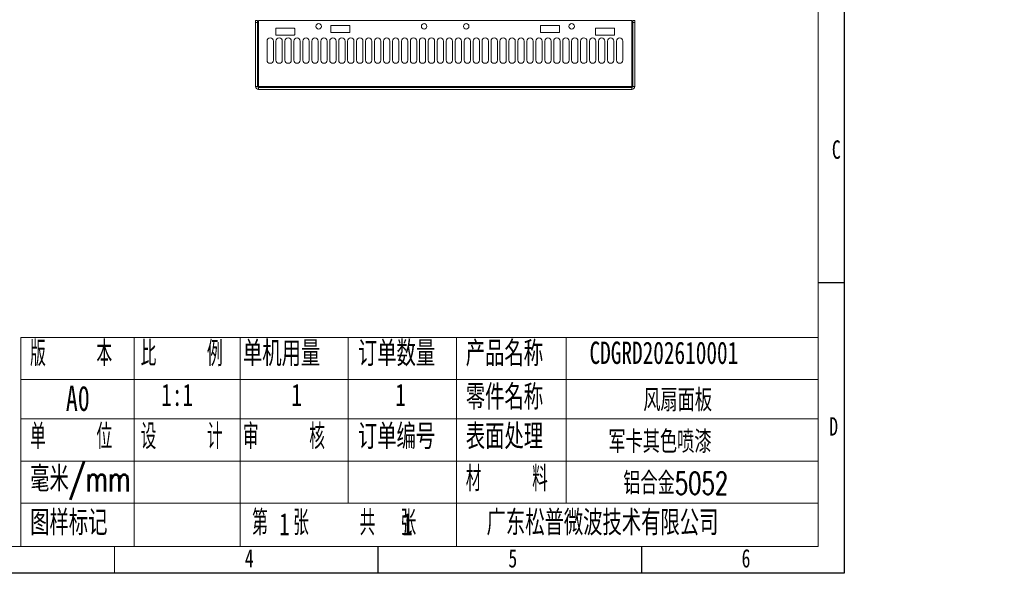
# Model space of a CAD drawing. Header units: millimetres. Extents: x 0 to 658, y -2 to 210.
# Tile 3 of 6: x 140 to 327, y -2 to 105. Entities that reach past the tile are written whole.
import ezdxf

# ---------------------------------------------------------------- set-up
doc = ezdxf.new("R2010")
doc.units = ezdxf.units.MM
doc.layers.add('图框', color=7, linetype='Continuous')
doc.styles.add('SLDTEXTSTYLE0', font='TXT', dxfattribs={"width": 0.7})
doc.styles.add('SLDTEXTSTYLE1', font='TXT', dxfattribs={"width": 0.7, "bigfont": 'bigfont'})
doc.styles.add('SLDTEXTSTYLE3', font='TXT', dxfattribs={"width": 0.566667, "bigfont": 'bigfont'})

# ---------------------------------------------------------------- blocks, each defined once
blk = doc.blocks.new('SW_NOTE_0')
at = {"layer": '图框', "color": 0, "attachment_point": 1, "style": 'SLDTEXTSTYLE1'}
for s, insert, char_height in [('\\M+1928D\\M+181461.喷\\M+18EBD\\M+18E67\\M+19770\\M+1E3DA氨酯\\M+196FB\\M+18EBD\\M+18143\\M+1955C\\M+196CA喷\\M+18EBD颜\\M+19046', (0, 5.46), 4.23333), ('\\M+188C8\\M+19046卡为\\M+18F79\\M+1968C\\M+18CFA60-80um\\M+19786纹\\M+18143\\M+192E8\\M+188CA\\M+18D45\\M+18ED5\\M+195C1', (0, -1.69), 4.23333), ('2.\\M+18A4F观\\M+198F4喷\\M+18EBD处\\M+1979D\\M+18141\\M+18A4F壳\\M+19668盐雾\\M+18141霉\\M+18BDB\\M+18141', (9.52, -8.83), 4.2333), ('\\M+192AA热\\M+18141\\M+18D52\\M+19585蚀', (0, -15.98), 4.2333), ('3.\\M+190E6\\M+1967B\\M+19046导电氧\\M+189BB\\M+18DDD\\M+198F4喷\\M+18EBD处\\M+1979D', (9.52, -23.12), 4.2333)]:
    blk.add_mtext(s, dxfattribs=dict(at, insert=insert, char_height=char_height))
blk = doc.blocks.new('SW_NOTE_1')
at = {"layer": '图框', "color": 0, "attachment_point": 1, "style": 'SLDTEXTSTYLE1'}
for s, insert, char_height in [('1\\M+18141\\M+1955C\\M+196CA\\M+195BD\\M+190AE\\M+18141\\M+19DD9锐\\M+18A70\\M+18141\\M+19DD9\\M+196D1\\M+18E68\\M+18141\\M+19DD9划\\M+18DAD\\M+18141\\M+19DD9变\\M+18C60', (0, 6.82), 5.29167), ('2\\M+18141\\M+18F8A\\M+1974C\\M+196A2\\M+1928D\\M+18EDA\\M+190A1\\M+18CF6\\M+18DB7\\M+18BCF\\M+188C2GB/T1084-2400f级\\M+189C1\\M+18D48', (0, -1.73), 5.29167), ('3\\M+18141\\M+196A2\\M+1928D\\M+18D45\\M+188CA\\M+18CF6\\M+18DB7\\M+18BCF\\M+188C2\\M+1817D0.1', (0, -10.29), 5.2917), ('4\\M+18141\\M+196A2\\M+1928D圆\\M+18A70\\M+18BCF为R1.5', (0, -18.85), 5.2917), ('5\\M+18141\\M+196A2\\M+1928D\\M+18EDA\\M+190A1\\M+18E51\\M+18FC6SERP\\M+195B6\\M+18C8F\\M+189C1\\M+18D48', (0, -27.4), 5.2917)]:
    blk.add_mtext(s, dxfattribs=dict(at, insert=insert, char_height=char_height))

msp = doc.modelspace()

# ---------------------------------------------------------------- linework, layer by layer
at = {"color": 7, "linetype": 'Continuous', "lineweight": 15}
for p, q in [((185.2532, 104.749), (185.6132, 104.749)), ((185.2532, 104.349), (185.2532, 104.749)), ((185.6132, 104.749), (185.6132, 104.349)), ((185.8132, 104.749), (185.8132, 92.209)), ((256.6132, 104.749), (185.8132, 104.749)), ((256.6132, 92.209), (256.6132, 104.749)), ((256.8132, 104.749), (257.1732, 104.749)), ((256.8132, 104.349), (256.8132, 104.749)), ((257.1732, 104.749), (257.1732, 104.349)), ((185.6132, 104.349), (185.2532, 104.349)), ((185.2532, 92.209), (185.2532, 104.349)), ((185.6132, 92.209), (185.6132, 104.349)), ((189.0632, 103.159), (189.0632, 102.039)), ((192.5932, 103.249), (189.1532, 103.249)), ((192.6832, 102.039), (192.6832, 103.159)), ((199.5032, 103.659), (199.5032, 102.539)), ((203.0332, 103.749), (199.5932, 103.749)), ((203.1232, 102.539), (203.1232, 103.659)), ((239.3032, 103.659), (239.3032, 102.539)), ((242.8332, 103.749), (239.3932, 103.749)), ((242.9232, 102.539), (242.9232, 103.659)), ((249.7432, 103.159), (249.7432, 102.039)), ((253.2732, 103.249), (249.8332, 103.249)), ((253.3632, 102.039), (253.3632, 103.159)), ((256.8132, 92.209), (256.8132, 104.349)), ((257.1732, 104.349), (256.8132, 104.349)), ((257.1732, 92.209), (257.1732, 104.349)), ((189.1532, 101.949), (192.5932, 101.949)), ((199.5932, 102.449), (203.0332, 102.449)), ((239.3932, 102.449), (242.8332, 102.449)), ((249.8332, 101.949), (253.2732, 101.949)), ((187.4132, 97.209), (187.4132, 100.809)), ((188.6132, 100.809), (188.6132, 97.209)), ((189.1132, 97.209), (189.1132, 100.809)), ((190.3132, 100.809), (190.3132, 97.209)), ((190.8132, 97.209), (190.8132, 100.809)), ((192.0132, 100.809), (192.0132, 97.209)), ((192.5132, 97.209), (192.5132, 100.809)), ((193.7132, 100.809), (193.7132, 97.209)), ((194.2132, 97.209), (194.2132, 100.809)), ((195.4132, 100.809), (195.4132, 97.209)), ((195.9132, 97.209), (195.9132, 100.809)), ((197.1132, 100.809), (197.1132, 97.209)), ((197.6132, 97.209), (197.6132, 100.809)), ((198.8132, 100.809), (198.8132, 97.209)), ((199.3132, 97.209), (199.3132, 100.809)), ((200.5132, 100.809), (200.5132, 97.209)), ((201.0132, 97.209), (201.0132, 100.809)), ((202.2132, 100.809), (202.2132, 97.209)), ((202.7132, 97.209), (202.7132, 100.809)), ((203.9132, 100.809), (203.9132, 97.209)), ((204.4132, 97.209), (204.4132, 100.809)), ((205.6132, 100.809), (205.6132, 97.209)), ((206.1132, 97.209), (206.1132, 100.809)), ((207.3132, 100.809), (207.3132, 97.209)), ((207.8132, 97.209), (207.8132, 100.809)), ((209.0132, 100.809), (209.0132, 97.209)), ((209.5132, 97.209), (209.5132, 100.809)), ((210.7132, 100.809), (210.7132, 97.209)), ((211.2132, 97.209), (211.2132, 100.809)), ((212.4132, 100.809), (212.4132, 97.209)), ((212.9132, 97.209), (212.9132, 100.809)), ((214.1132, 100.809), (214.1132, 97.209)), ((214.6132, 97.209), (214.6132, 100.809)), ((215.8132, 100.809), (215.8132, 97.209)), ((216.3132, 97.209), (216.3132, 100.809)), ((217.5132, 100.809), (217.5132, 97.209)), ((218.0132, 97.209), (218.0132, 100.809)), ((219.2132, 100.809), (219.2132, 97.209)), ((219.7132, 97.209), (219.7132, 100.809)), ((220.9132, 100.809), (220.9132, 97.209)), ((221.4132, 97.209), (221.4132, 100.809)), ((222.6132, 100.809), (222.6132, 97.209)), ((223.1132, 97.209), (223.1132, 100.809)), ((224.3132, 100.809), (224.3132, 97.209)), ((224.8132, 97.209), (224.8132, 100.809)), ((226.0132, 100.809), (226.0132, 97.209)), ((226.5132, 97.209), (226.5132, 100.809)), ((227.7132, 100.809), (227.7132, 97.209)), ((228.2132, 97.209), (228.2132, 100.809)), ((229.4132, 100.809), (229.4132, 97.209)), ((229.9132, 97.209), (229.9132, 100.809)), ((231.1132, 100.809), (231.1132, 97.209)), ((231.6132, 97.209), (231.6132, 100.809)), ((232.8132, 100.809), (232.8132, 97.209)), ((233.3132, 97.209), (233.3132, 100.809)), ((234.5132, 100.809), (234.5132, 97.209)), ((235.0132, 97.209), (235.0132, 100.809)), ((236.2132, 100.809), (236.2132, 97.209)), ((236.7132, 97.209), (236.7132, 100.809)), ((237.9132, 100.809), (237.9132, 97.209)), ((238.4132, 97.209), (238.4132, 100.809)), ((239.6132, 100.809), (239.6132, 97.209)), ((240.1132, 97.209), (240.1132, 100.809)), ((241.3132, 100.809), (241.3132, 97.209)), ((241.8132, 97.209), (241.8132, 100.809)), ((243.0132, 100.809), (243.0132, 97.209)), ((243.5132, 97.209), (243.5132, 100.809)), ((244.7132, 100.809), (244.7132, 97.209)), ((245.2132, 97.209), (245.2132, 100.809)), ((246.4132, 100.809), (246.4132, 97.209)), ((246.9132, 97.209), (246.9132, 100.809)), ((248.1132, 100.809), (248.1132, 97.209)), ((248.6132, 97.209), (248.6132, 100.809)), ((249.8132, 100.809), (249.8132, 97.209)), ((250.3132, 97.209), (250.3132, 100.809)), ((251.5132, 100.809), (251.5132, 97.209)), ((252.0132, 97.209), (252.0132, 100.809)), ((253.2132, 100.809), (253.2132, 97.209)), ((253.7132, 97.209), (253.7132, 100.809)), ((254.9132, 100.809), (254.9132, 97.209)), ((185.2532, 92.209), (185.6132, 92.209)), ((185.8132, 92.209), (185.8132, 92.009)), ((256.6132, 92.209), (185.8132, 92.209)), ((185.8132, 92.009), (185.8132, 91.649)), ((185.8132, 92.009), (256.6132, 92.009)), ((185.8132, 91.649), (256.6132, 91.649)), ((256.6132, 92.009), (256.6132, 92.209)), ((256.6132, 91.649), (256.6132, 92.009)), ((256.8132, 92.209), (257.1732, 92.209))]:
    msp.add_line(p, q, dxfattribs=at)
for centre in [(197.2132, 103.609), (217.2132, 103.609), (225.2132, 103.609), (245.2132, 103.609)]:
    msp.add_circle(centre, 0.52, dxfattribs=at)
for centre, radius, start, end in [((189.1532, 103.159), 0.09, 90, 180), ((192.5932, 103.159), 0.09, 0, 90), ((199.5932, 103.659), 0.09, 90, 180), ((203.0332, 103.659), 0.09, 0, 90), ((239.3932, 103.659), 0.09, 90, 180), ((242.8332, 103.659), 0.09, 0, 90), ((249.8332, 103.159), 0.09, 90, 180), ((253.2732, 103.159), 0.09, 0, 90), ((188.0132, 100.809), 0.6, 0, 180), ((189.1532, 102.039), 0.09, 180, 270), ((189.7132, 100.809), 0.6, 0, 180), ((191.4132, 100.809), 0.6, 0, 180), ((193.1132, 100.809), 0.6, 0, 180), ((192.5932, 102.039), 0.09, 270, 0), ((194.8132, 100.809), 0.6, 0, 180), ((196.5132, 100.809), 0.6, 0, 180), ((198.2132, 100.809), 0.6, 0, 180), ((199.9132, 100.809), 0.6, 0, 180), ((199.5932, 102.539), 0.09, 180, 270), ((201.6132, 100.809), 0.6, 0, 180), ((203.3132, 100.809), 0.6, 0, 180), ((203.0332, 102.539), 0.09, 270, 0), ((205.0132, 100.809), 0.6, 0, 180), ((206.7132, 100.809), 0.6, 0, 180), ((208.4132, 100.809), 0.6, 0, 180), ((210.1132, 100.809), 0.6, 0, 180), ((211.8132, 100.809), 0.6, 0, 180), ((213.5132, 100.809), 0.6, 0, 180), ((215.2132, 100.809), 0.6, 0, 180), ((216.9132, 100.809), 0.6, 0, 180), ((218.6132, 100.809), 0.6, 0, 180), ((220.3132, 100.809), 0.6, 0, 180), ((222.0132, 100.809), 0.6, 0, 180), ((223.7132, 100.809), 0.6, 0, 180), ((225.4132, 100.809), 0.6, 0, 180), ((227.1132, 100.809), 0.6, 0, 180), ((228.8132, 100.809), 0.6, 360, 180), ((230.5132, 100.809), 0.6, 0, 180), ((232.2132, 100.809), 0.6, 0, 180), ((233.9132, 100.809), 0.6, 0, 180), ((235.6132, 100.809), 0.6, 0, 180), ((237.3132, 100.809), 0.6, 0, 180), ((239.0132, 100.809), 0.6, 0, 180), ((239.3932, 102.539), 0.09, 180, 270), ((240.7132, 100.809), 0.6, 0, 180), ((242.4132, 100.809), 0.6, 0, 180), ((242.8332, 102.539), 0.09, 270, 0), ((244.1132, 100.809), 0.6, 0, 180), ((245.8132, 100.809), 0.6, 0, 180), ((247.5132, 100.809), 0.6, 0, 180), ((249.2132, 100.809), 0.6, 0, 180), ((249.8332, 102.039), 0.09, 180, 270), ((250.9132, 100.809), 0.6, 0, 180), ((252.6132, 100.809), 0.6, 0, 180), ((253.2732, 102.039), 0.09, 270, 0), ((254.3132, 100.809), 0.6, 0, 180), ((188.0132, 97.209), 0.6, 180, 0), ((189.7132, 97.209), 0.6, 180, 0), ((191.4132, 97.209), 0.6, 180, 0), ((193.1132, 97.209), 0.6, 180, 0), ((194.8132, 97.209), 0.6, 180, 0), ((196.5132, 97.209), 0.6, 180, 0), ((198.2132, 97.209), 0.6, 180, 0), ((199.9132, 97.209), 0.6, 180, 0), ((201.6132, 97.209), 0.6, 180, 0), ((203.3132, 97.209), 0.6, 180, 0), ((205.0132, 97.209), 0.6, 180, 0), ((206.7132, 97.209), 0.6, 180, 0), ((208.4132, 97.209), 0.6, 180, 0), ((210.1132, 97.209), 0.6, 180, 0), ((211.8132, 97.209), 0.6, 180, 0), ((213.5132, 97.209), 0.6, 180, 0), ((215.2132, 97.209), 0.6, 180, 0), ((216.9132, 97.209), 0.6, 180, 0), ((218.6132, 97.209), 0.6, 180, 0), ((220.3132, 97.209), 0.6, 180, 0), ((222.0132, 97.209), 0.6, 180, 0), ((223.7132, 97.209), 0.6, 180, 0), ((225.4132, 97.209), 0.6, 180, 0), ((227.1132, 97.209), 0.6, 180, 0), ((228.8132, 97.209), 0.6, 180, 0), ((230.5132, 97.209), 0.6, 180, 0), ((232.2132, 97.209), 0.6, 180, 0), ((233.9132, 97.209), 0.6, 180, 0), ((235.6132, 97.209), 0.6, 180, 0), ((237.3132, 97.209), 0.6, 180, 0), ((239.0132, 97.209), 0.6, 180, 0), ((240.7132, 97.209), 0.6, 180, 0), ((242.4132, 97.209), 0.6, 180, 0), ((244.1132, 97.209), 0.6, 180, 0), ((245.8132, 97.209), 0.6, 180, 0), ((247.5132, 97.209), 0.6, 180, 0), ((249.2132, 97.209), 0.6, 180, 0), ((250.9132, 97.209), 0.6, 180, 0), ((252.6132, 97.209), 0.6, 180, 0), ((254.3132, 97.209), 0.6, 180, 0), ((185.8132, 92.209), 0.56, 180, 270), ((185.8132, 92.209), 0.2, 180, 270), ((256.6132, 92.209), 0.56, 270, 0), ((256.6132, 92.209), 0.2, 270, 0)]:
    msp.add_arc(centre, radius, start, end, dxfattribs=at)
at = {"layer": '图框'}
for p, q in [((297, 0), (297, 210)), ((297, 55), (292, 55)), ((208.5, 0), (208.5, 5)), ((258.5, 0), (258.5, 5)), ((0, 0), (297, 0))]:
    msp.add_line(p, q, dxfattribs=at)
at = {"layer": '图框', "linetype": 'Continuous', "lineweight": 15}
msp.add_line((292, 5), (292, 205), dxfattribs=at)
at = {"layer": '图框', "lineweight": 15}
for p, q in [((140.6855, 44.6376), (140.6855, 5)), ((140.6855, 44.6376), (292, 44.6376)), ((162.2134, 44.6376), (162.2134, 5)), ((182.3168, 44.6376), (182.3168, 5)), ((202.7866, 44.6376), (202.7866, 13.2072)), ((223.3713, 44.6376), (223.3713, 5)), ((244.1827, 44.6376), (244.1827, 13.2072)), ((140.6855, 36.639), (292, 36.639)), ((140.6855, 29.162), (292, 29.162)), ((140.6855, 21.1634), (292, 21.1634)), ((140.6855, 13.2072), (292, 13.2072)), ((25, 5), (292, 5)), ((158.5, 0), (158.5, 5))]:
    msp.add_line(p, q, dxfattribs=at)

# ---------------------------------------------------------------- block references
at = {"layer": '图框'}
for name, p in [('SW_NOTE_0', (31.6684, 88.2722)), ('SW_NOTE_1', (27.572, 44.2672))]:
    msp.add_blockref(name, p, dxfattribs=at)

# ---------------------------------------------------------------- texts
for s, insert, char_height, attachment_point, style in [('C', (295.4273, 81.9973), 3.5, 2, 'SLDTEXTSTYLE0'), ('\\M+194C5    \\M+1967B', (142.4579, 43.9381), 4.7625, 1, 'SLDTEXTSTYLE3'), ('\\M+194E4    \\M+197E1', (163.4408, 43.9381), 4.7625, 1, 'SLDTEXTSTYLE3'), ('单\\M+18AF7\\M+19770\\M+197CA', (182.8424, 43.9381), 4.7625, 1, 'SLDTEXTSTYLE1'), ('订单\\M+19094\\M+197CA', (204.6632, 43.9381), 4.7625, 1, 'SLDTEXTSTYLE1'), ('产\\M+19569\\M+196BC\\M+18FCC', (225.1182, 43.9381), 4.7625, 1, 'SLDTEXTSTYLE1'), ('CDGRD202610001', (248.6053, 43.8358), 4.233333, 1, 'SLDTEXTSTYLE0'), ('A0', (149.2386, 35.4493), 4.7625, 1, 'SLDTEXTSTYLE0'), ('1:1', (167.3346, 35.8586), 4.23333, 1, 'SLDTEXTSTYLE0'), ('1', (192.0366, 35.8586), 4.2333, 1, 'SLDTEXTSTYLE0'), ('1', (211.7381, 35.8586), 4.2333, 1, 'SLDTEXTSTYLE0'), ('\\M+197EB\\M+18C8F\\M+196BC\\M+18FCC', (225.127, 35.6872), 4.7625, 1, 'SLDTEXTSTYLE1'), ('风\\M+190EE\\M+196CA\\M+194C2', (258.8052, 34.8404), 4.233333, 1, 'SLDTEXTSTYLE1'), ('单    \\M+188CA', (142.4667, 28.2085), 4.7625, 1, 'SLDTEXTSTYLE3'), ('设    计', (163.4408, 28.2085), 4.7625, 1, 'SLDTEXTSTYLE3'), ('审    \\M+18A6A', (182.8336, 28.2085), 4.7625, 1, 'SLDTEXTSTYLE3'), ('订单编\\M+18D86', (204.6543, 28.2085), 4.7625, 1, 'SLDTEXTSTYLE1'), ('\\M+1955C\\M+196CA处\\M+1979D', (225.127, 28.2085), 4.7625, 1, 'SLDTEXTSTYLE1'), ('D', (294.9297, 29.4973), 3.5, 2, 'SLDTEXTSTYLE0'), ('军卡\\M+191B4\\M+19046喷\\M+18EBD', (252.1838, 26.9554), 4.233333, 1, 'SLDTEXTSTYLE1'), ('\\M+19F7C\\M+195C4/mm', (142.4667, 20.1883), 4.7625, 1, 'SLDTEXTSTYLE1'), ('\\M+18DDE    \\M+197BF', (225.127, 20.2203), 4.7625, 1, 'SLDTEXTSTYLE3'), ('铝\\M+18D87\\M+18BE05052', (255.0061, 19.0987), 4.233333, 1, 'SLDTEXTSTYLE1'), ('图样标记', (142.4667, 11.8647), 4.7625, 1, 'SLDTEXTSTYLE1'), ('\\M+191E6  张    \\M+18BA4  张', (184.597, 11.8647), 4.7625, 1, 'SLDTEXTSTYLE3'), ('1', (189.7091, 11.3226), 4.2333, 1, 'SLDTEXTSTYLE0'), ('1', (213.0474, 11.3226), 4.2333, 1, 'SLDTEXTSTYLE0'), ('\\M+19BF6东\\M+18FBC\\M+19581\\M+194F7\\M+19467\\M+18B5A术\\M+1974C\\M+18CC0\\M+18CF6\\M+18E69', (229.0633, 11.8647), 4.7625, 1, 'SLDTEXTSTYLE1'), ('4', (184.0444, 4.4973), 3.5, 2, 'SLDTEXTSTYLE0'), ('5', (234.0444, 4.4973), 3.5, 2, 'SLDTEXTSTYLE0'), ('6', (278.2969, 4.4973), 3.5, 2, 'SLDTEXTSTYLE0')]:
    msp.add_mtext(s, dxfattribs=dict(at, insert=insert, char_height=char_height, attachment_point=attachment_point, style=style))

doc.saveas('drawing.dxf')
